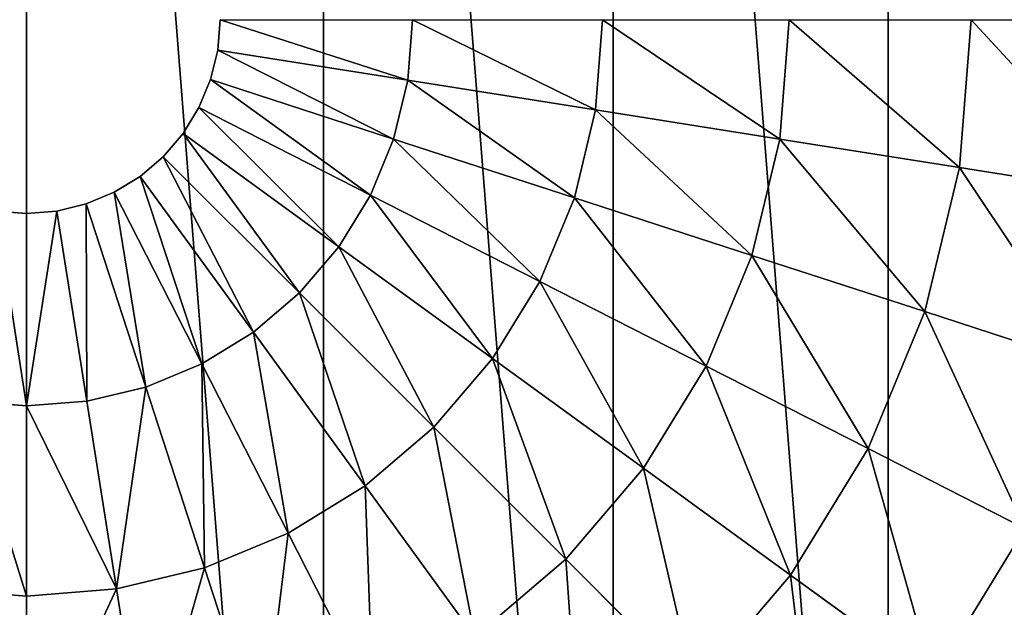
# Model space of a CAD drawing. Header units: centimetres. Extents: x -19.08 to -13.09, y -3.05 to 3.05.
# Tile 27 of 79: x -16.09 to -15.09, y -0.54 to 0.05. Entities that reach past the tile are written whole.
import ezdxf

# ---------------------------------------------------------------- set-up
doc = ezdxf.new("R2010")
doc.units = ezdxf.units.CM
doc.header["$LTSCALE"] = 2.54
doc.layers.get('0').update_dxf_attribs({"true_color": 0xff5454})
doc.layers.add('CHROM', color=7, linetype='Continuous', true_color=0x777799)

# ---------------------------------------------------------------- blocks, each defined once
blk = doc.blocks.new('Grupuj#6')
at = {"color": 0}
for p, q in [((3.19127, 2.99548), (3.18886, 2.96485)), ((3.38586, 2.99548, 0.02303), (3.38105, 2.93441, 0.02303)), ((3.38586, 2.99548, 0.02303), (3.38105, 2.93441, 0.02303)), ((3.57804, 2.99548, 0.06126), (3.57087, 2.90435, 0.06126)), ((3.57804, 2.99548, 0.06126), (3.57087, 2.90435, 0.06126)), ((3.76663, 2.99548, 0.11444), (3.75713, 2.87485, 0.11444)), ((3.76663, 2.99548, 0.11444), (3.75713, 2.87485, 0.11444)), ((3.95046, 2.99548, 0.18226), (3.9387, 2.84609, 0.18226)), ((3.95046, 2.99548, 0.18226), (3.9387, 2.84609, 0.18226)), ((3.18886, 2.96485), (3.18169, 2.93498)), ((3.18886, 2.96485), (3.38105, 2.93441, 0.02303)), ((3.18886, 2.96485), (3.38105, 2.93441, 0.02303)), ((3.18169, 2.93498), (3.16993, 2.90659)), ((3.18169, 2.93498), (3.36675, 2.87485, 0.02303)), ((3.18169, 2.93498), (3.36675, 2.87485, 0.02303)), ((3.38105, 2.93441, 0.02303), (3.36675, 2.87485, 0.02303)), ((3.38105, 2.93441, 0.02303), (3.36675, 2.87485, 0.02303)), ((3.38105, 2.93441, 0.02303), (3.57087, 2.90435, 0.06126)), ((3.38105, 2.93441, 0.02303), (3.57087, 2.90435, 0.06126)), ((3.16993, 2.90659), (3.15388, 2.8804)), ((3.16993, 2.90659), (3.34331, 2.81825, 0.02303)), ((3.16993, 2.90659), (3.34331, 2.81825, 0.02303)), ((3.57087, 2.90435, 0.06126), (3.54953, 2.81546, 0.06126)), ((3.57087, 2.90435, 0.06126), (3.54953, 2.81546, 0.06126)), ((3.57087, 2.90435, 0.06126), (3.75713, 2.87485, 0.11444)), ((3.57087, 2.90435, 0.06126), (3.75713, 2.87485, 0.11444)), ((3.15388, 2.8804), (3.13393, 2.85703)), ((3.15388, 2.8804), (3.3113, 2.76602, 0.02303)), ((3.15388, 2.8804), (3.3113, 2.76602, 0.02303)), ((3.36675, 2.87485, 0.02303), (3.34331, 2.81825, 0.02303)), ((3.36675, 2.87485, 0.02303), (3.34331, 2.81825, 0.02303)), ((3.36675, 2.87485, 0.02303), (3.54953, 2.81546, 0.06126)), ((3.36675, 2.87485, 0.02303), (3.54953, 2.81546, 0.06126)), ((3.75713, 2.87485, 0.11444), (3.72888, 2.75718, 0.11444)), ((3.75713, 2.87485, 0.11444), (3.72888, 2.75718, 0.11444)), ((3.75713, 2.87485, 0.11444), (3.9387, 2.84609, 0.18226)), ((3.75713, 2.87485, 0.11444), (3.9387, 2.84609, 0.18226)), ((3.13393, 2.85703), (3.11056, 2.83708)), ((3.13393, 2.85703), (3.27152, 2.71944, 0.02303)), ((3.13393, 2.85703), (3.27152, 2.71944, 0.02303)), ((3.11056, 2.83708), (3.08437, 2.82103)), ((3.11056, 2.83708), (3.22494, 2.67966, 0.02303)), ((3.11056, 2.83708), (3.22494, 2.67966, 0.02303)), ((3.9387, 2.84609, 0.18226), (3.90372, 2.70038, 0.18226)), ((3.9387, 2.84609, 0.18226), (3.90372, 2.70038, 0.18226)), ((3.9387, 2.84609, 0.18226), (4.11446, 2.81825, 0.2643)), ((3.9387, 2.84609, 0.18226), (4.11446, 2.81825, 0.2643)), ((3.08437, 2.82103), (3.05598, 2.80927)), ((3.08437, 2.82103), (3.17271, 2.64765, 0.02303)), ((3.08437, 2.82103), (3.17271, 2.64765, 0.02303)), ((3.34331, 2.81825, 0.02303), (3.3113, 2.76602, 0.02303)), ((3.34331, 2.81825, 0.02303), (3.3113, 2.76602, 0.02303)), ((3.34331, 2.81825, 0.02303), (3.51454, 2.731, 0.06126)), ((3.34331, 2.81825, 0.02303), (3.51454, 2.731, 0.06126)), ((3.05598, 2.80927), (3.02611, 2.8021)), ((3.05598, 2.80927), (3.11611, 2.62421, 0.02303)), ((3.05598, 2.80927), (3.11611, 2.62421, 0.02303)), ((3.54953, 2.81546, 0.06126), (3.51454, 2.731, 0.06126)), ((3.54953, 2.81546, 0.06126), (3.51454, 2.731, 0.06126)), ((3.54953, 2.81546, 0.06126), (3.72888, 2.75718, 0.11444)), ((3.54953, 2.81546, 0.06126), (3.72888, 2.75718, 0.11444)), ((2.99548, 2.79969), (2.96485, 2.8021)), ((3.02611, 2.8021), (2.99548, 2.79969)), ((2.99548, 2.79969), (2.99548, 2.6051, 0.02303)), ((2.99548, 2.79969), (2.99548, 2.6051, 0.02303)), ((3.02611, 2.8021), (3.05655, 2.60991, 0.02303)), ((3.02611, 2.8021), (3.05655, 2.60991, 0.02303)), ((3.3113, 2.76602, 0.02303), (3.27152, 2.71944, 0.02303)), ((3.3113, 2.76602, 0.02303), (3.27152, 2.71944, 0.02303)), ((3.3113, 2.76602, 0.02303), (3.46678, 2.65306, 0.06126)), ((3.3113, 2.76602, 0.02303), (3.46678, 2.65306, 0.06126)), ((3.72888, 2.75718, 0.11444), (3.68258, 2.64539, 0.11444)), ((3.72888, 2.75718, 0.11444), (3.68258, 2.64539, 0.11444)), ((3.72888, 2.75718, 0.11444), (3.90372, 2.70038, 0.18226)), ((3.72888, 2.75718, 0.11444), (3.90372, 2.70038, 0.18226)), ((3.51454, 2.731, 0.06126), (3.46678, 2.65306, 0.06126)), ((3.51454, 2.731, 0.06126), (3.46678, 2.65306, 0.06126)), ((3.51454, 2.731, 0.06126), (3.68258, 2.64539, 0.11444)), ((3.51454, 2.731, 0.06126), (3.68258, 2.64539, 0.11444)), ((3.27152, 2.71944, 0.02303), (3.22494, 2.67966, 0.02303)), ((3.27152, 2.71944, 0.02303), (3.22494, 2.67966, 0.02303)), ((3.27152, 2.71944, 0.02303), (3.40741, 2.58355, 0.06126)), ((3.27152, 2.71944, 0.02303), (3.40741, 2.58355, 0.06126)), ((3.90372, 2.70038, 0.18226), (3.84637, 2.56193, 0.18226)), ((3.90372, 2.70038, 0.18226), (3.84637, 2.56193, 0.18226)), ((3.90372, 2.70038, 0.18226), (4.07295, 2.64539, 0.2643)), ((3.90372, 2.70038, 0.18226), (4.07295, 2.64539, 0.2643)), ((3.22494, 2.67966, 0.02303), (3.17271, 2.64765, 0.02303)), ((3.22494, 2.67966, 0.02303), (3.17271, 2.64765, 0.02303)), ((3.22494, 2.67966, 0.02303), (3.3379, 2.52418, 0.06126)), ((3.22494, 2.67966, 0.02303), (3.3379, 2.52418, 0.06126)), ((3.17271, 2.64765, 0.02303), (3.11611, 2.62421, 0.02303)), ((3.17271, 2.64765, 0.02303), (3.11611, 2.62421, 0.02303)), ((3.17271, 2.64765, 0.02303), (3.25996, 2.47642, 0.06126)), ((3.17271, 2.64765, 0.02303), (3.25996, 2.47642, 0.06126)), ((3.46678, 2.65306, 0.06126), (3.40741, 2.58355, 0.06126)), ((3.46678, 2.65306, 0.06126), (3.40741, 2.58355, 0.06126)), ((3.46678, 2.65306, 0.06126), (3.61935, 2.54221, 0.11444)), ((3.46678, 2.65306, 0.06126), (3.61935, 2.54221, 0.11444)), ((3.68258, 2.64539, 0.11444), (3.61935, 2.54221, 0.11444)), ((3.68258, 2.64539, 0.11444), (3.61935, 2.54221, 0.11444)), ((3.68258, 2.64539, 0.11444), (3.84637, 2.56193, 0.18226)), ((3.68258, 2.64539, 0.11444), (3.84637, 2.56193, 0.18226)), ((3.11611, 2.62421, 0.02303), (3.05655, 2.60991, 0.02303)), ((3.11611, 2.62421, 0.02303), (3.05655, 2.60991, 0.02303)), ((3.11611, 2.62421, 0.02303), (3.1755, 2.44143, 0.06126)), ((3.11611, 2.62421, 0.02303), (3.1755, 2.44143, 0.06126)), ((2.99548, 2.6051, 0.02303), (2.93441, 2.60991, 0.02303)), ((2.99548, 2.6051, 0.02303), (2.93441, 2.60991, 0.02303)), ((3.05655, 2.60991, 0.02303), (2.99548, 2.6051, 0.02303)), ((3.05655, 2.60991, 0.02303), (2.99548, 2.6051, 0.02303)), ((3.05655, 2.60991, 0.02303), (3.08661, 2.42009, 0.06126)), ((3.05655, 2.60991, 0.02303), (3.08661, 2.42009, 0.06126)), ((2.99548, 2.6051, 0.02303), (2.99548, 2.41292, 0.06126)), ((2.99548, 2.6051, 0.02303), (2.99548, 2.41292, 0.06126)), ((3.40741, 2.58355, 0.06126), (3.3379, 2.52418, 0.06126)), ((3.40741, 2.58355, 0.06126), (3.3379, 2.52418, 0.06126)), ((3.40741, 2.58355, 0.06126), (3.54076, 2.4502, 0.11444)), ((3.40741, 2.58355, 0.06126), (3.54076, 2.4502, 0.11444)), ((3.84637, 2.56193, 0.18226), (3.76807, 2.43416, 0.18226)), ((3.84637, 2.56193, 0.18226), (3.76807, 2.43416, 0.18226)), ((3.84637, 2.56193, 0.18226), (4.00492, 2.48114, 0.2643)), ((3.84637, 2.56193, 0.18226), (4.00492, 2.48114, 0.2643)), ((3.61935, 2.54221, 0.11444), (3.54076, 2.4502, 0.11444)), ((3.61935, 2.54221, 0.11444), (3.54076, 2.4502, 0.11444)), ((3.61935, 2.54221, 0.11444), (3.76807, 2.43416, 0.18226)), ((3.61935, 2.54221, 0.11444), (3.76807, 2.43416, 0.18226)), ((3.3379, 2.52418, 0.06126), (3.25996, 2.47642, 0.06126)), ((3.3379, 2.52418, 0.06126), (3.25996, 2.47642, 0.06126)), ((3.3379, 2.52418, 0.06126), (3.44875, 2.37161, 0.11444)), ((3.3379, 2.52418, 0.06126), (3.44875, 2.37161, 0.11444)), ((4.00492, 2.48114, 0.2643), (3.91203, 2.32956, 0.2643)), ((4.00492, 2.48114, 0.2643), (3.91203, 2.32956, 0.2643)), ((3.25996, 2.47642, 0.06126), (3.1755, 2.44143, 0.06126)), ((3.25996, 2.47642, 0.06126), (3.1755, 2.44143, 0.06126)), ((3.25996, 2.47642, 0.06126), (3.34557, 2.30838, 0.11444)), ((3.25996, 2.47642, 0.06126), (3.34557, 2.30838, 0.11444)), ((3.54076, 2.4502, 0.11444), (3.44875, 2.37161, 0.11444)), ((3.54076, 2.4502, 0.11444), (3.44875, 2.37161, 0.11444)), ((3.54076, 2.4502, 0.11444), (3.67075, 2.32021, 0.18226)), ((3.54076, 2.4502, 0.11444), (3.67075, 2.32021, 0.18226)), ((3.1755, 2.44143, 0.06126), (3.08661, 2.42009, 0.06126)), ((3.1755, 2.44143, 0.06126), (3.08661, 2.42009, 0.06126)), ((3.1755, 2.44143, 0.06126), (3.23378, 2.26208, 0.11444)), ((3.1755, 2.44143, 0.06126), (3.23378, 2.26208, 0.11444)), ((3.76807, 2.43416, 0.18226), (3.67075, 2.32021, 0.18226)), ((3.76807, 2.43416, 0.18226), (3.67075, 2.32021, 0.18226)), ((3.76807, 2.43416, 0.18226), (3.91203, 2.32956, 0.2643)), ((3.76807, 2.43416, 0.18226), (3.91203, 2.32956, 0.2643)), ((2.99548, 2.41292, 0.06126), (2.90435, 2.42009, 0.06126)), ((2.99548, 2.41292, 0.06126), (2.90435, 2.42009, 0.06126)), ((3.08661, 2.42009, 0.06126), (2.99548, 2.41292, 0.06126)), ((3.08661, 2.42009, 0.06126), (2.99548, 2.41292, 0.06126)), ((3.08661, 2.42009, 0.06126), (3.11611, 2.23383, 0.11444)), ((3.08661, 2.42009, 0.06126), (3.11611, 2.23383, 0.11444)), ((2.99548, 2.41292, 0.06126), (2.99548, 2.22433, 0.11444)), ((2.99548, 2.41292, 0.06126), (2.99548, 2.22433, 0.11444))]:
    blk.add_line(p, q, dxfattribs=at)
mesh = blk.add_polyface(dxfattribs=at)
corners = [(0.03688, 3.46408, 6.88779), (0.03688, 2.52688, 6.88779), (0, 2.99548, 6.88779), (0.14661, 3.92113, 6.88779), (0.14661, 2.06983, 6.88779), (0.32649, 4.3554, 6.88779), (0.32649, 1.63556, 6.88779), (0.57209, 4.75618, 6.88779), (0.5, 2.99548, 6.88779), (0.53072, 3.38586, 6.88779), (0.62214, 3.76663, 6.88779), (0.87736, 5.1136, 6.88779), (0.77199, 4.1284, 6.88779), (0.97659, 4.46229, 6.88779), (1.23478, 5.41887, 6.88779), (1.23091, 4.76005, 6.88779), (1.52867, 5.01437, 6.88779), (1.63556, 5.66447, 6.88779), (1.86256, 5.21897, 6.88779), (2.06983, 5.84435, 6.88779), (2.22433, 5.36882, 6.88779), (2.52688, 5.95408, 6.88779), (2.6051, 5.46024, 6.88779), (2.99548, 5.99096, 6.88779), (2.99548, 5.49096, 6.88779), (3.46408, 5.95408, 6.88779), (3.38586, 5.46024, 6.88779), (3.76663, 5.36882, 6.88779), (3.92113, 5.84435, 6.88779), (4.1284, 5.21897, 6.88779), (4.3554, 5.66447, 6.88779), (4.46229, 5.01437, 6.88779), (4.75618, 5.41887, 6.88779), (4.76005, 4.76005, 6.88779), (5.1136, 5.1136, 6.88779), (5.01437, 4.46229, 6.88779), (5.21897, 4.1284, 6.88779), (5.41887, 4.75618, 6.88779), (5.36882, 3.76663, 6.88779), (5.46024, 3.38586, 6.88779), (5.66447, 4.3554, 6.88779), (5.49096, 2.99548, 6.88779), (5.66447, 1.63556, 6.88779), (5.84435, 2.06983, 6.88779), (5.84435, 3.92113, 6.88779), (5.95408, 2.52688, 6.88779), (5.95408, 3.46408, 6.88779), (5.99096, 2.99548, 6.88779), (0.57209, 1.23478, 6.88779), (0.53072, 2.6051, 6.88779), (0.62214, 2.22433, 6.88779), (0.87736, 0.87736, 6.88779), (0.77199, 1.86256, 6.88779), (0.97659, 1.52867, 6.88779), (1.23478, 0.57209, 6.88779), (1.23091, 1.23091, 6.88779), (1.52867, 0.97659, 6.88779), (1.63556, 0.32649, 6.88779), (1.86256, 0.77199, 6.88779), (2.06983, 0.14661, 6.88779), (2.22433, 0.62214, 6.88779), (2.52688, 0.03688, 6.88779), (2.6051, 0.53072, 6.88779), (2.99548, 0, 6.88779), (2.99548, 0.5, 6.88779), (3.38586, 0.53072, 6.88779), (3.46408, 0.03688, 6.88779), (3.76663, 0.62214, 6.88779), (3.92113, 0.14661, 6.88779), (4.1284, 0.77199, 6.88779), (4.3554, 0.32649, 6.88779), (4.46229, 0.97659, 6.88779), (4.75618, 0.57209, 6.88779), (4.76005, 1.23091, 6.88779), (5.1136, 0.87736, 6.88779), (5.01437, 1.52867, 6.88779), (5.21897, 1.86256, 6.88779), (5.41887, 1.23478, 6.88779), (5.36882, 2.22433, 6.88779), (5.46024, 2.6051, 6.88779)]
mesh.append_faces([[corners[k] for k in face] for face in [(0, 1, 2), (45, 46, 47)]], dxfattribs={"vtx0": -1, "color": 0})
mesh.append_faces([[corners[k] for k in face] for face in [(1, 3, 4), (4, 5, 6), (8, 7, 9), (9, 7, 10), (10, 11, 12), (12, 11, 13), (13, 14, 15), (15, 14, 16), (16, 17, 18), (18, 19, 20), (20, 21, 22), (22, 23, 24), (24, 25, 26), (26, 25, 27), (27, 28, 29), (29, 30, 31), (31, 32, 33), (33, 34, 35), (35, 34, 36), (36, 37, 38), (38, 37, 39), (39, 40, 41), (42, 40, 43), (43, 44, 45), (48, 50, 51), (51, 53, 54), (54, 56, 57), (57, 58, 59), (59, 60, 61), (61, 62, 63), (63, 65, 66), (66, 67, 68), (68, 69, 70), (70, 71, 72), (72, 73, 74), (74, 76, 77), (77, 79, 42)]], dxfattribs={"vtx0": -1, "vtx1": -1, "color": 0})
mesh.append_faces([[corners[k] for k in face] for face in [(6, 7, 8), (41, 40, 42)]], dxfattribs={"vtx0": -1, "vtx1": -1, "vtx2": -1, "color": 0})
mesh.append_faces([[corners[k] for k in face] for face in [(1, 0, 3), (4, 3, 5), (6, 5, 7), (10, 7, 11), (13, 11, 14), (16, 14, 17), (18, 17, 19), (20, 19, 21), (22, 21, 23), (24, 23, 25), (27, 25, 28), (29, 28, 30), (31, 30, 32), (33, 32, 34), (36, 34, 37), (39, 37, 40), (43, 40, 44), (45, 44, 46), (8, 48, 6), (48, 8, 49), (48, 49, 50), (51, 50, 52), (51, 52, 53), (54, 53, 55), (54, 55, 56), (57, 56, 58), (59, 58, 60), (61, 60, 62), (63, 62, 64), (63, 64, 65), (66, 65, 67), (68, 67, 69), (70, 69, 71), (72, 71, 73), (74, 73, 75), (74, 75, 76), (77, 76, 78), (77, 78, 79), (42, 79, 41)]], dxfattribs={"vtx0": -1, "vtx2": -1, "color": 0})
mesh = blk.add_polyface(dxfattribs=at)
corners = [(1.10003, 2.69527, 12.53068), (1.10003, 3.29569, 12.53068), (1.0764, 2.99548, 12.53068), (1.17032, 2.40245, 12.53068), (1.17032, 3.58851, 12.53068), (1.28557, 2.12424, 12.53068), (1.28557, 3.86672, 12.53068), (1.44291, 1.86747, 12.53068), (1.44291, 4.12349, 12.53068), (1.63848, 1.63848, 12.53068), (1.63848, 4.35248, 12.53068), (1.86747, 1.44291, 12.53068), (1.86747, 4.54805, 12.53068), (2.12424, 1.28557, 12.53068), (2.12424, 4.70539, 12.53068), (2.40245, 1.17032, 12.53068), (2.40245, 4.82064, 12.53068), (2.69527, 1.10003, 12.53068), (2.69527, 4.89093, 12.53068), (2.99548, 4.91456, 12.53068), (2.99548, 1.0764, 12.53068), (3.29569, 1.10003, 12.53068), (3.29569, 4.89093, 12.53068), (3.58851, 1.17032, 12.53068), (3.58851, 4.82064, 12.53068), (3.86672, 1.28557, 12.53068), (3.86672, 4.70539, 12.53068), (4.12349, 1.44291, 12.53068), (4.12349, 4.54805, 12.53068), (4.35248, 1.63848, 12.53068), (4.35248, 4.35248, 12.53068), (4.54805, 1.86747, 12.53068), (4.54805, 4.12349, 12.53068), (4.70539, 2.12424, 12.53068), (4.70539, 3.86672, 12.53068), (4.82064, 2.40245, 12.53068), (4.82064, 3.58851, 12.53068), (4.89093, 2.69527, 12.53068), (4.89093, 3.29569, 12.53068), (4.91456, 2.99548, 12.53068)]
mesh.append_faces([[corners[k] for k in face] for face in [(0, 1, 2), (38, 37, 39)]], dxfattribs={"vtx0": -1, "color": 0})
mesh.append_faces([[corners[k] for k in face] for face in [(1, 3, 4), (4, 5, 6), (6, 7, 8), (8, 9, 10), (10, 11, 12), (12, 13, 14), (14, 15, 16), (16, 17, 18), (18, 17, 19), (19, 21, 22), (22, 23, 24), (24, 25, 26), (26, 27, 28), (28, 29, 30), (30, 31, 32), (32, 33, 34), (34, 35, 36), (36, 37, 38)]], dxfattribs={"vtx0": -1, "vtx1": -1, "color": 0})
mesh.append_faces([[corners[k] for k in face] for face in [(1, 0, 3), (4, 3, 5), (6, 5, 7), (8, 7, 9), (10, 9, 11), (12, 11, 13), (14, 13, 15), (16, 15, 17), (19, 17, 20), (19, 20, 21), (22, 21, 23), (24, 23, 25), (26, 25, 27), (28, 27, 29), (30, 29, 31), (32, 31, 33), (34, 33, 35), (36, 35, 37)]], dxfattribs={"vtx0": -1, "vtx2": -1, "color": 0})
mesh = blk.add_polyface(dxfattribs=at)
corners = [(3.19127, 2.99548), (3.38105, 2.93441, 0.02303), (3.18886, 2.96485), (3.38586, 2.99548, 0.02303)]
mesh.append_faces([[corners[k] for k in face] for face in [(0, 1, 2), (1, 0, 3)]], dxfattribs={"vtx0": -1, "color": 0})
mesh = blk.add_polyface(dxfattribs=at)
corners = [(3.38586, 2.99548, 0.02303), (3.57087, 2.90435, 0.06126), (3.38105, 2.93441, 0.02303), (3.57804, 2.99548, 0.06126)]
mesh.append_faces([[corners[k] for k in face] for face in [(0, 1, 2), (1, 0, 3)]], dxfattribs={"vtx0": -1, "color": 0})
mesh = blk.add_polyface(dxfattribs=at)
corners = [(3.57804, 2.99548, 0.06126), (3.75713, 2.87485, 0.11444), (3.57087, 2.90435, 0.06126), (3.76663, 2.99548, 0.11444)]
mesh.append_faces([[corners[k] for k in face] for face in [(0, 1, 2), (1, 0, 3)]], dxfattribs={"vtx0": -1, "color": 0})
mesh = blk.add_polyface(dxfattribs=at)
corners = [(3.76663, 2.99548, 0.11444), (3.9387, 2.84609, 0.18226), (3.75713, 2.87485, 0.11444), (3.95046, 2.99548, 0.18226)]
mesh.append_faces([[corners[k] for k in face] for face in [(0, 1, 2), (1, 0, 3)]], dxfattribs={"vtx0": -1, "color": 0})
mesh = blk.add_polyface(dxfattribs=at)
corners = [(3.95046, 2.99548, 0.18226), (4.11446, 2.81825, 0.2643), (3.9387, 2.84609, 0.18226), (4.1284, 2.99548, 0.2643)]
mesh.append_faces([[corners[k] for k in face] for face in [(0, 1, 2), (1, 0, 3)]], dxfattribs={"vtx0": -1, "color": 0})
mesh = blk.add_polyface(dxfattribs=at)
corners = [(3.18886, 2.96485), (3.36675, 2.87485, 0.02303), (3.18169, 2.93498), (3.38105, 2.93441, 0.02303)]
mesh.append_faces([[corners[k] for k in face] for face in [(0, 1, 2), (1, 0, 3)]], dxfattribs={"vtx0": -1, "color": 0})
mesh = blk.add_polyface(dxfattribs=at)
corners = [(3.18169, 2.93498), (3.34331, 2.81825, 0.02303), (3.16993, 2.90659), (3.36675, 2.87485, 0.02303)]
mesh.append_faces([[corners[k] for k in face] for face in [(0, 1, 2), (1, 0, 3)]], dxfattribs={"vtx0": -1, "color": 0})
mesh = blk.add_polyface(dxfattribs=at)
corners = [(3.38105, 2.93441, 0.02303), (3.54953, 2.81546, 0.06126), (3.36675, 2.87485, 0.02303), (3.57087, 2.90435, 0.06126)]
mesh.append_faces([[corners[k] for k in face] for face in [(0, 1, 2), (1, 0, 3)]], dxfattribs={"vtx0": -1, "color": 0})
mesh = blk.add_polyface(dxfattribs=at)
corners = [(3.16993, 2.90659), (3.3113, 2.76602, 0.02303), (3.15388, 2.8804), (3.34331, 2.81825, 0.02303)]
mesh.append_faces([[corners[k] for k in face] for face in [(0, 1, 2), (1, 0, 3)]], dxfattribs={"vtx0": -1, "color": 0})
mesh = blk.add_polyface(dxfattribs=at)
corners = [(3.57087, 2.90435, 0.06126), (3.72888, 2.75718, 0.11444), (3.54953, 2.81546, 0.06126), (3.75713, 2.87485, 0.11444)]
mesh.append_faces([[corners[k] for k in face] for face in [(0, 1, 2), (1, 0, 3)]], dxfattribs={"vtx0": -1, "color": 0})
mesh = blk.add_polyface(dxfattribs=at)
corners = [(3.15388, 2.8804), (3.27152, 2.71944, 0.02303), (3.13393, 2.85703), (3.3113, 2.76602, 0.02303)]
mesh.append_faces([[corners[k] for k in face] for face in [(0, 1, 2), (1, 0, 3)]], dxfattribs={"vtx0": -1, "color": 0})
mesh = blk.add_polyface(dxfattribs=at)
corners = [(3.36675, 2.87485, 0.02303), (3.51454, 2.731, 0.06126), (3.34331, 2.81825, 0.02303), (3.54953, 2.81546, 0.06126)]
mesh.append_faces([[corners[k] for k in face] for face in [(0, 1, 2), (1, 0, 3)]], dxfattribs={"vtx0": -1, "color": 0})
mesh = blk.add_polyface(dxfattribs=at)
corners = [(3.75713, 2.87485, 0.11444), (3.90372, 2.70038, 0.18226), (3.72888, 2.75718, 0.11444), (3.9387, 2.84609, 0.18226)]
mesh.append_faces([[corners[k] for k in face] for face in [(0, 1, 2), (1, 0, 3)]], dxfattribs={"vtx0": -1, "color": 0})
mesh = blk.add_polyface(dxfattribs=at)
corners = [(3.13393, 2.85703), (3.22494, 2.67966, 0.02303), (3.11056, 2.83708), (3.27152, 2.71944, 0.02303)]
mesh.append_faces([[corners[k] for k in face] for face in [(0, 1, 2), (1, 0, 3)]], dxfattribs={"vtx0": -1, "color": 0})
mesh = blk.add_polyface(dxfattribs=at)
corners = [(3.11056, 2.83708), (3.17271, 2.64765, 0.02303), (3.08437, 2.82103), (3.22494, 2.67966, 0.02303)]
mesh.append_faces([[corners[k] for k in face] for face in [(0, 1, 2), (1, 0, 3)]], dxfattribs={"vtx0": -1, "color": 0})
mesh = blk.add_polyface(dxfattribs=at)
corners = [(3.9387, 2.84609, 0.18226), (4.07295, 2.64539, 0.2643), (3.90372, 2.70038, 0.18226), (4.11446, 2.81825, 0.2643)]
mesh.append_faces([[corners[k] for k in face] for face in [(0, 1, 2), (1, 0, 3)]], dxfattribs={"vtx0": -1, "color": 0})
mesh = blk.add_polyface(dxfattribs=at)
corners = [(3.08437, 2.82103), (3.11611, 2.62421, 0.02303), (3.05598, 2.80927), (3.17271, 2.64765, 0.02303)]
mesh.append_faces([[corners[k] for k in face] for face in [(0, 1, 2), (1, 0, 3)]], dxfattribs={"vtx0": -1, "color": 0})
mesh = blk.add_polyface(dxfattribs=at)
corners = [(3.34331, 2.81825, 0.02303), (3.46678, 2.65306, 0.06126), (3.3113, 2.76602, 0.02303), (3.51454, 2.731, 0.06126)]
mesh.append_faces([[corners[k] for k in face] for face in [(0, 1, 2), (1, 0, 3)]], dxfattribs={"vtx0": -1, "color": 0})
mesh = blk.add_polyface(dxfattribs=at)
corners = [(3.05598, 2.80927), (3.05655, 2.60991, 0.02303), (3.02611, 2.8021), (3.11611, 2.62421, 0.02303)]
mesh.append_faces([[corners[k] for k in face] for face in [(0, 1, 2), (1, 0, 3)]], dxfattribs={"vtx0": -1, "color": 0})
mesh = blk.add_polyface(dxfattribs=at)
corners = [(3.54953, 2.81546, 0.06126), (3.68258, 2.64539, 0.11444), (3.51454, 2.731, 0.06126), (3.72888, 2.75718, 0.11444)]
mesh.append_faces([[corners[k] for k in face] for face in [(0, 1, 2), (1, 0, 3)]], dxfattribs={"vtx0": -1, "color": 0})
mesh = blk.add_polyface(dxfattribs=at)
corners = [(2.96485, 2.8021), (2.99548, 2.6051, 0.02303), (2.93441, 2.60991, 0.02303), (2.99548, 2.79969)]
mesh.append_faces([[corners[k] for k in face] for face in [(0, 1, 2), (1, 0, 3)]], dxfattribs={"vtx0": -1, "color": 0})
mesh = blk.add_polyface(dxfattribs=at)
corners = [(3.02611, 2.8021), (2.99548, 2.6051, 0.02303), (2.99548, 2.79969), (3.05655, 2.60991, 0.02303)]
mesh.append_faces([[corners[k] for k in face] for face in [(0, 1, 2), (1, 0, 3)]], dxfattribs={"vtx0": -1, "color": 0})
mesh = blk.add_polyface(dxfattribs=at)
corners = [(3.3113, 2.76602, 0.02303), (3.40741, 2.58355, 0.06126), (3.27152, 2.71944, 0.02303), (3.46678, 2.65306, 0.06126)]
mesh.append_faces([[corners[k] for k in face] for face in [(0, 1, 2), (1, 0, 3)]], dxfattribs={"vtx0": -1, "color": 0})
mesh = blk.add_polyface(dxfattribs=at)
corners = [(3.72888, 2.75718, 0.11444), (3.84637, 2.56193, 0.18226), (3.68258, 2.64539, 0.11444), (3.90372, 2.70038, 0.18226)]
mesh.append_faces([[corners[k] for k in face] for face in [(0, 1, 2), (1, 0, 3)]], dxfattribs={"vtx0": -1, "color": 0})
mesh = blk.add_polyface(dxfattribs=at)
corners = [(3.51454, 2.731, 0.06126), (3.61935, 2.54221, 0.11444), (3.46678, 2.65306, 0.06126), (3.68258, 2.64539, 0.11444)]
mesh.append_faces([[corners[k] for k in face] for face in [(0, 1, 2), (1, 0, 3)]], dxfattribs={"vtx0": -1, "color": 0})
mesh = blk.add_polyface(dxfattribs=at)
corners = [(3.27152, 2.71944, 0.02303), (3.3379, 2.52418, 0.06126), (3.22494, 2.67966, 0.02303), (3.40741, 2.58355, 0.06126)]
mesh.append_faces([[corners[k] for k in face] for face in [(0, 1, 2), (1, 0, 3)]], dxfattribs={"vtx0": -1, "color": 0})
mesh = blk.add_polyface(dxfattribs=at)
corners = [(3.90372, 2.70038, 0.18226), (4.00492, 2.48114, 0.2643), (3.84637, 2.56193, 0.18226), (4.07295, 2.64539, 0.2643)]
mesh.append_faces([[corners[k] for k in face] for face in [(0, 1, 2), (1, 0, 3)]], dxfattribs={"vtx0": -1, "color": 0})
mesh = blk.add_polyface(dxfattribs=at)
corners = [(3.22494, 2.67966, 0.02303), (3.25996, 2.47642, 0.06126), (3.17271, 2.64765, 0.02303), (3.3379, 2.52418, 0.06126)]
mesh.append_faces([[corners[k] for k in face] for face in [(0, 1, 2), (1, 0, 3)]], dxfattribs={"vtx0": -1, "color": 0})
mesh = blk.add_polyface(dxfattribs=at)
corners = [(3.17271, 2.64765, 0.02303), (3.1755, 2.44143, 0.06126), (3.11611, 2.62421, 0.02303), (3.25996, 2.47642, 0.06126)]
mesh.append_faces([[corners[k] for k in face] for face in [(0, 1, 2), (1, 0, 3)]], dxfattribs={"vtx0": -1, "color": 0})
mesh = blk.add_polyface(dxfattribs=at)
corners = [(3.46678, 2.65306, 0.06126), (3.54076, 2.4502, 0.11444), (3.40741, 2.58355, 0.06126), (3.61935, 2.54221, 0.11444)]
mesh.append_faces([[corners[k] for k in face] for face in [(0, 1, 2), (1, 0, 3)]], dxfattribs={"vtx0": -1, "color": 0})
mesh = blk.add_polyface(dxfattribs=at)
corners = [(3.68258, 2.64539, 0.11444), (3.76807, 2.43416, 0.18226), (3.61935, 2.54221, 0.11444), (3.84637, 2.56193, 0.18226)]
mesh.append_faces([[corners[k] for k in face] for face in [(0, 1, 2), (1, 0, 3)]], dxfattribs={"vtx0": -1, "color": 0})
mesh = blk.add_polyface(dxfattribs=at)
corners = [(3.11611, 2.62421, 0.02303), (3.08661, 2.42009, 0.06126), (3.05655, 2.60991, 0.02303), (3.1755, 2.44143, 0.06126)]
mesh.append_faces([[corners[k] for k in face] for face in [(0, 1, 2), (1, 0, 3)]], dxfattribs={"vtx0": -1, "color": 0})
mesh = blk.add_polyface(dxfattribs=at)
corners = [(2.93441, 2.60991, 0.02303), (2.99548, 2.41292, 0.06126), (2.90435, 2.42009, 0.06126), (2.99548, 2.6051, 0.02303)]
mesh.append_faces([[corners[k] for k in face] for face in [(0, 1, 2), (1, 0, 3)]], dxfattribs={"vtx0": -1, "color": 0})
mesh = blk.add_polyface(dxfattribs=at)
corners = [(2.99548, 2.6051, 0.02303), (3.08661, 2.42009, 0.06126), (2.99548, 2.41292, 0.06126), (3.05655, 2.60991, 0.02303)]
mesh.append_faces([[corners[k] for k in face] for face in [(0, 1, 2), (1, 0, 3)]], dxfattribs={"vtx0": -1, "color": 0})
mesh = blk.add_polyface(dxfattribs=at)
corners = [(3.40741, 2.58355, 0.06126), (3.44875, 2.37161, 0.11444), (3.3379, 2.52418, 0.06126), (3.54076, 2.4502, 0.11444)]
mesh.append_faces([[corners[k] for k in face] for face in [(0, 1, 2), (1, 0, 3)]], dxfattribs={"vtx0": -1, "color": 0})
mesh = blk.add_polyface(dxfattribs=at)
corners = [(3.84637, 2.56193, 0.18226), (3.91203, 2.32956, 0.2643), (3.76807, 2.43416, 0.18226), (4.00492, 2.48114, 0.2643)]
mesh.append_faces([[corners[k] for k in face] for face in [(0, 1, 2), (1, 0, 3)]], dxfattribs={"vtx0": -1, "color": 0})
mesh = blk.add_polyface(dxfattribs=at)
corners = [(3.61935, 2.54221, 0.11444), (3.67075, 2.32021, 0.18226), (3.54076, 2.4502, 0.11444), (3.76807, 2.43416, 0.18226)]
mesh.append_faces([[corners[k] for k in face] for face in [(0, 1, 2), (1, 0, 3)]], dxfattribs={"vtx0": -1, "color": 0})
mesh = blk.add_polyface(dxfattribs=at)
corners = [(3.3379, 2.52418, 0.06126), (3.34557, 2.30838, 0.11444), (3.25996, 2.47642, 0.06126), (3.44875, 2.37161, 0.11444)]
mesh.append_faces([[corners[k] for k in face] for face in [(0, 1, 2), (1, 0, 3)]], dxfattribs={"vtx0": -1, "color": 0})
mesh = blk.add_polyface(dxfattribs=at)
corners = [(4.00492, 2.48114, 0.2643), (4.05034, 2.22908, 0.36004), (3.91203, 2.32956, 0.2643), (4.15725, 2.40353, 0.36004)]
mesh.append_faces([[corners[k] for k in face] for face in [(0, 1, 2), (1, 0, 3)]], dxfattribs={"vtx0": -1, "color": 0})
mesh = blk.add_polyface(dxfattribs=at)
corners = [(3.25996, 2.47642, 0.06126), (3.23378, 2.26208, 0.11444), (3.1755, 2.44143, 0.06126), (3.34557, 2.30838, 0.11444)]
mesh.append_faces([[corners[k] for k in face] for face in [(0, 1, 2), (1, 0, 3)]], dxfattribs={"vtx0": -1, "color": 0})
mesh = blk.add_polyface(dxfattribs=at)
corners = [(3.54076, 2.4502, 0.11444), (3.5568, 2.22289, 0.18226), (3.44875, 2.37161, 0.11444), (3.67075, 2.32021, 0.18226)]
mesh.append_faces([[corners[k] for k in face] for face in [(0, 1, 2), (1, 0, 3)]], dxfattribs={"vtx0": -1, "color": 0})
mesh = blk.add_polyface(dxfattribs=at)
corners = [(3.1755, 2.44143, 0.06126), (3.11611, 2.23383, 0.11444), (3.08661, 2.42009, 0.06126), (3.23378, 2.26208, 0.11444)]
mesh.append_faces([[corners[k] for k in face] for face in [(0, 1, 2), (1, 0, 3)]], dxfattribs={"vtx0": -1, "color": 0})
mesh = blk.add_polyface(dxfattribs=at)
corners = [(3.76807, 2.43416, 0.18226), (3.79658, 2.19438, 0.2643), (3.67075, 2.32021, 0.18226), (3.91203, 2.32956, 0.2643)]
mesh.append_faces([[corners[k] for k in face] for face in [(0, 1, 2), (1, 0, 3)]], dxfattribs={"vtx0": -1, "color": 0})
mesh = blk.add_polyface(dxfattribs=at)
corners = [(2.90435, 2.42009, 0.06126), (2.99548, 2.22433, 0.11444), (2.87485, 2.23383, 0.11444), (2.99548, 2.41292, 0.06126)]
mesh.append_faces([[corners[k] for k in face] for face in [(0, 1, 2), (1, 0, 3)]], dxfattribs={"vtx0": -1, "color": 0})
mesh = blk.add_polyface(dxfattribs=at)
corners = [(3.08661, 2.42009, 0.06126), (2.99548, 2.22433, 0.11444), (2.99548, 2.41292, 0.06126), (3.11611, 2.23383, 0.11444)]
mesh.append_faces([[corners[k] for k in face] for face in [(0, 1, 2), (1, 0, 3)]], dxfattribs={"vtx0": -1, "color": 0})
blk = doc.blocks.new('Grupuj#2')
at = {"color": 0}
blk.add_blockref('Grupuj#6', (0, 0), dxfattribs=at)
blk = doc.blocks.new('Grupuj#5')
at = {"color": 0}
mesh = blk.add_polyface(dxfattribs=at)
corners = [(0.07317, 2.21237, 5.3), (0.07317, 1.62739, 5.3), (0.05015, 1.91988, 5.3), (0.14167, 2.49765, 5.3), (0.14167, 1.3421, 5.3), (0.25394, 1.07104, 5.3), (0.25394, 2.76872, 5.3), (0.3008, 1.91988, 5.3), (0.32073, 2.17316, 5.3), (0.40724, 3.01887, 5.3), (0.38004, 2.4202, 5.3), (0.47727, 2.65493, 5.3), (0.59778, 3.24197, 5.3), (0.61001, 2.87155, 5.3), (0.82088, 3.43252, 5.3), (0.77501, 3.06474, 5.3), (0.96821, 3.22974, 5.3), (1.07104, 3.58581, 5.3), (1.18483, 3.36249, 5.3), (1.3421, 3.69809, 5.3), (1.41955, 3.45972, 5.3), (1.62739, 3.76658, 5.3), (1.6666, 3.51903, 5.3), (1.91988, 3.7896, 5.3), (1.91988, 3.53896, 5.3), (2.21237, 3.76658, 5.3), (2.17316, 3.51903, 5.3), (2.4202, 3.45972, 5.3), (2.49765, 3.69809, 5.3), (2.65493, 3.36249, 5.3), (2.76872, 3.58581, 5.3), (2.87155, 3.22974, 5.3), (3.01887, 3.43252, 5.3), (3.06474, 3.06474, 5.3), (3.24197, 3.24197, 5.3), (3.22974, 2.87155, 5.3), (3.36249, 2.65493, 5.3), (3.43252, 3.01887, 5.3), (3.45972, 2.4202, 5.3), (3.58581, 2.76872, 5.3), (3.51903, 2.17316, 5.3), (3.53896, 1.91988, 5.3), (3.58581, 1.07104, 5.3), (3.69809, 1.3421, 5.3), (3.69809, 2.49765, 5.3), (3.76658, 2.21237, 5.3), (3.76658, 1.62739, 5.3), (3.7896, 1.91988, 5.3), (0.32073, 1.6666, 5.3), (0.40724, 0.82088, 5.3), (0.38004, 1.41955, 5.3), (0.47727, 1.18483, 5.3), (0.59778, 0.59778, 5.3), (0.61001, 0.96821, 5.3), (0.82088, 0.40724, 5.3), (0.77501, 0.77501, 5.3), (0.96821, 0.61001, 5.3), (1.07104, 0.25394, 5.3), (1.18483, 0.47727, 5.3), (1.3421, 0.14167, 5.3), (1.41955, 0.38004, 5.3), (1.62739, 0.07317, 5.3), (1.6666, 0.32073, 5.3), (1.91988, 0.05015, 5.3), (1.91988, 0.3008, 5.3), (2.17316, 0.32073, 5.3), (2.21237, 0.07317, 5.3), (2.4202, 0.38004, 5.3), (2.49765, 0.14167, 5.3), (2.65493, 0.47727, 5.3), (2.76872, 0.25394, 5.3), (2.87155, 0.61001, 5.3), (3.01887, 0.40724, 5.3), (3.06474, 0.77501, 5.3), (3.24197, 0.59778, 5.3), (3.22974, 0.96821, 5.3), (3.36249, 1.18483, 5.3), (3.43252, 0.82088, 5.3), (3.45972, 1.41955, 5.3), (3.51903, 1.6666, 5.3)]
mesh.append_faces([[corners[k] for k in face] for face in [(0, 1, 2), (46, 45, 47)]], dxfattribs={"vtx0": -1, "color": 0})
mesh.append_faces([[corners[k] for k in face] for face in [(1, 3, 4), (4, 3, 5), (7, 6, 8), (8, 9, 10), (10, 9, 11), (11, 12, 13), (13, 14, 15), (15, 14, 16), (16, 17, 18), (18, 19, 20), (20, 21, 22), (22, 23, 24), (24, 25, 26), (26, 25, 27), (27, 28, 29), (29, 30, 31), (31, 32, 33), (33, 34, 35), (35, 34, 36), (36, 37, 38), (38, 39, 40), (40, 39, 41), (42, 39, 43), (43, 45, 46), (5, 48, 49), (48, 5, 7), (49, 51, 52), (52, 53, 54), (54, 56, 57), (57, 58, 59), (59, 60, 61), (61, 62, 63), (63, 65, 66), (66, 67, 68), (68, 69, 70), (70, 71, 72), (72, 73, 74), (74, 76, 77), (77, 78, 42)]], dxfattribs={"vtx0": -1, "vtx1": -1, "color": 0})
mesh.append_faces([[corners[k] for k in face] for face in [(5, 6, 7), (41, 39, 42)]], dxfattribs={"vtx0": -1, "vtx1": -1, "vtx2": -1, "color": 0})
mesh.append_faces([[corners[k] for k in face] for face in [(1, 0, 3), (5, 3, 6), (8, 6, 9), (11, 9, 12), (13, 12, 14), (16, 14, 17), (18, 17, 19), (20, 19, 21), (22, 21, 23), (24, 23, 25), (27, 25, 28), (29, 28, 30), (31, 30, 32), (33, 32, 34), (36, 34, 37), (38, 37, 39), (43, 39, 44), (43, 44, 45), (49, 48, 50), (49, 50, 51), (52, 51, 53), (54, 53, 55), (54, 55, 56), (57, 56, 58), (59, 58, 60), (61, 60, 62), (63, 62, 64), (63, 64, 65), (66, 65, 67), (68, 67, 69), (70, 69, 71), (72, 71, 73), (74, 73, 75), (74, 75, 76), (77, 76, 78), (42, 78, 79), (42, 79, 41)]], dxfattribs={"vtx0": -1, "vtx2": -1, "color": 0})
mesh = blk.add_polyface(dxfattribs=at)
corners = [(0.07317, 1.62739, 6.16897), (0.07317, 2.21237, 6.16897), (0.05015, 1.91988, 6.16897), (0.14167, 1.3421, 6.16897), (0.14167, 2.49765, 6.16897), (0.25394, 1.07104, 6.16897), (0.25064, 1.91988, 6.16897), (0.27119, 1.65875, 6.16897), (0.40724, 0.82088, 6.16897), (0.33234, 1.40406, 6.16897), (0.43258, 1.16206, 6.16897), (0.59778, 0.59778, 6.16897), (0.56944, 0.93873, 6.16897), (0.73955, 0.73955, 6.16897), (0.82088, 0.40724, 6.16897), (0.93873, 0.56944, 6.16897), (1.07104, 0.25394, 6.16897), (1.16206, 0.43258, 6.16897), (1.3421, 0.14167, 6.16897), (1.40406, 0.33234, 6.16897), (1.62739, 0.07317, 6.16897), (1.65875, 0.27119, 6.16897), (1.91988, 0.05015, 6.16897), (1.91988, 0.25064, 6.16897), (2.181, 0.27119, 6.16897), (2.21237, 0.07317, 6.16897), (2.4357, 0.33234, 6.16897), (2.49765, 0.14167, 6.16897), (2.6777, 0.43258, 6.16897), (2.76872, 0.25394, 6.16897), (2.90103, 0.56944, 6.16897), (3.01887, 0.40724, 6.16897), (3.10021, 0.73955, 6.16897), (3.24197, 0.59778, 6.16897), (3.27032, 0.93873, 6.16897), (3.43252, 0.82088, 6.16897), (3.40718, 1.16206, 6.16897), (3.50742, 1.40406, 6.16897), (3.58581, 1.07104, 6.16897), (3.56856, 1.65875, 6.16897), (3.58911, 1.91988, 6.16897), (3.69809, 1.3421, 6.16897), (3.69809, 2.49765, 6.16897), (3.76658, 2.21237, 6.16897), (3.76658, 1.62739, 6.16897), (3.7896, 1.91988, 6.16897), (0.25394, 2.76872, 6.16897), (0.27119, 2.181, 6.16897), (0.40724, 3.01887, 6.16897), (0.33234, 2.4357, 6.16897), (0.43258, 2.6777, 6.16897), (0.59778, 3.24197, 6.16897), (0.56944, 2.90103, 6.16897), (0.73955, 3.10021, 6.16897), (0.82088, 3.43252, 6.16897), (0.93873, 3.27032, 6.16897), (1.07104, 3.58581, 6.16897), (1.16206, 3.40718, 6.16897), (1.3421, 3.69809, 6.16897), (1.40406, 3.50742, 6.16897), (1.62739, 3.76658, 6.16897), (1.65875, 3.56856, 6.16897), (1.91988, 3.7896, 6.16897), (1.91988, 3.58911, 6.16897), (2.181, 3.56856, 6.16897), (2.21237, 3.76658, 6.16897), (2.4357, 3.50742, 6.16897), (2.49765, 3.69809, 6.16897), (2.6777, 3.40718, 6.16897), (2.76872, 3.58581, 6.16897), (2.90103, 3.27032, 6.16897), (3.01887, 3.43252, 6.16897), (3.10021, 3.10021, 6.16897), (3.24197, 3.24197, 6.16897), (3.27032, 2.90103, 6.16897), (3.43252, 3.01887, 6.16897), (3.40718, 2.6777, 6.16897), (3.50742, 2.4357, 6.16897), (3.58581, 2.76872, 6.16897), (3.56856, 2.181, 6.16897)]
mesh.append_faces([[corners[k] for k in face] for face in [(0, 1, 2), (43, 44, 45)]], dxfattribs={"vtx0": -1, "color": 0})
mesh.append_faces([[corners[k] for k in face] for face in [(1, 3, 4), (6, 5, 7), (7, 8, 9), (9, 8, 10), (10, 11, 12), (12, 11, 13), (13, 14, 15), (15, 16, 17), (17, 18, 19), (19, 20, 21), (21, 22, 23), (23, 22, 24), (24, 25, 26), (26, 27, 28), (28, 29, 30), (30, 31, 32), (32, 33, 34), (34, 35, 36), (36, 35, 37), (37, 38, 39), (39, 38, 40), (42, 41, 43), (46, 47, 48), (48, 50, 51), (51, 53, 54), (54, 55, 56), (56, 57, 58), (58, 59, 60), (60, 61, 62), (62, 64, 65), (65, 66, 67), (67, 68, 69), (69, 70, 71), (71, 72, 73), (73, 74, 75), (75, 77, 78), (78, 40, 42)]], dxfattribs={"vtx0": -1, "vtx1": -1, "color": 0})
mesh.append_faces([[corners[k] for k in face] for face in [(4, 5, 6), (40, 41, 42)]], dxfattribs={"vtx0": -1, "vtx1": -1, "vtx2": -1, "color": 0})
mesh.append_faces([[corners[k] for k in face] for face in [(1, 0, 3), (4, 3, 5), (7, 5, 8), (10, 8, 11), (13, 11, 14), (15, 14, 16), (17, 16, 18), (19, 18, 20), (21, 20, 22), (24, 22, 25), (26, 25, 27), (28, 27, 29), (30, 29, 31), (32, 31, 33), (34, 33, 35), (37, 35, 38), (40, 38, 41), (43, 41, 44), (6, 46, 4), (46, 6, 47), (48, 47, 49), (48, 49, 50), (51, 50, 52), (51, 52, 53), (54, 53, 55), (56, 55, 57), (58, 57, 59), (60, 59, 61), (62, 61, 63), (62, 63, 64), (65, 64, 66), (67, 66, 68), (69, 68, 70), (71, 70, 72), (73, 72, 74), (75, 74, 76), (75, 76, 77), (78, 77, 79), (78, 79, 40)]], dxfattribs={"vtx0": -1, "vtx2": -1, "color": 0})
blk = doc.blocks.new('Grupuj#11')
at = {"color": 0, "xscale": 0.9264510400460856, "yscale": 0.9264510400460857, "zscale": 0.9264510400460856}
blk.add_blockref('Grupuj#5', (0.01858, 0.01858), dxfattribs=at)
blk = doc.blocks.new('Grupuj#7')
at = {"color": 0, "xscale": 1.08, "yscale": 1.08, "zscale": 1.08}
blk.add_blockref('Grupuj#11', (-0.14378, -0.14378, -0.82861), dxfattribs=at)
blk = doc.blocks.new('Grupuj#1')
at = {"color": 253, "true_color": 0x999999}
blk.add_blockref('Grupuj#2', (0, 0), dxfattribs=at)
at = {"color": 253, "true_color": 0x999999, "extrusion": (-2.98016e-08, 0, 1)}
blk.add_blockref('Grupuj#7', (1.19823, 1.19823, 16.50626), dxfattribs=at)

msp = doc.modelspace()

# ---------------------------------------------------------------- block references
at = {"layer": 'CHROM', "color": 0}
msp.add_blockref('Grupuj#1', (-19.07743, -2.94388, -10.92506), dxfattribs=at)

doc.saveas('drawing.dxf')
